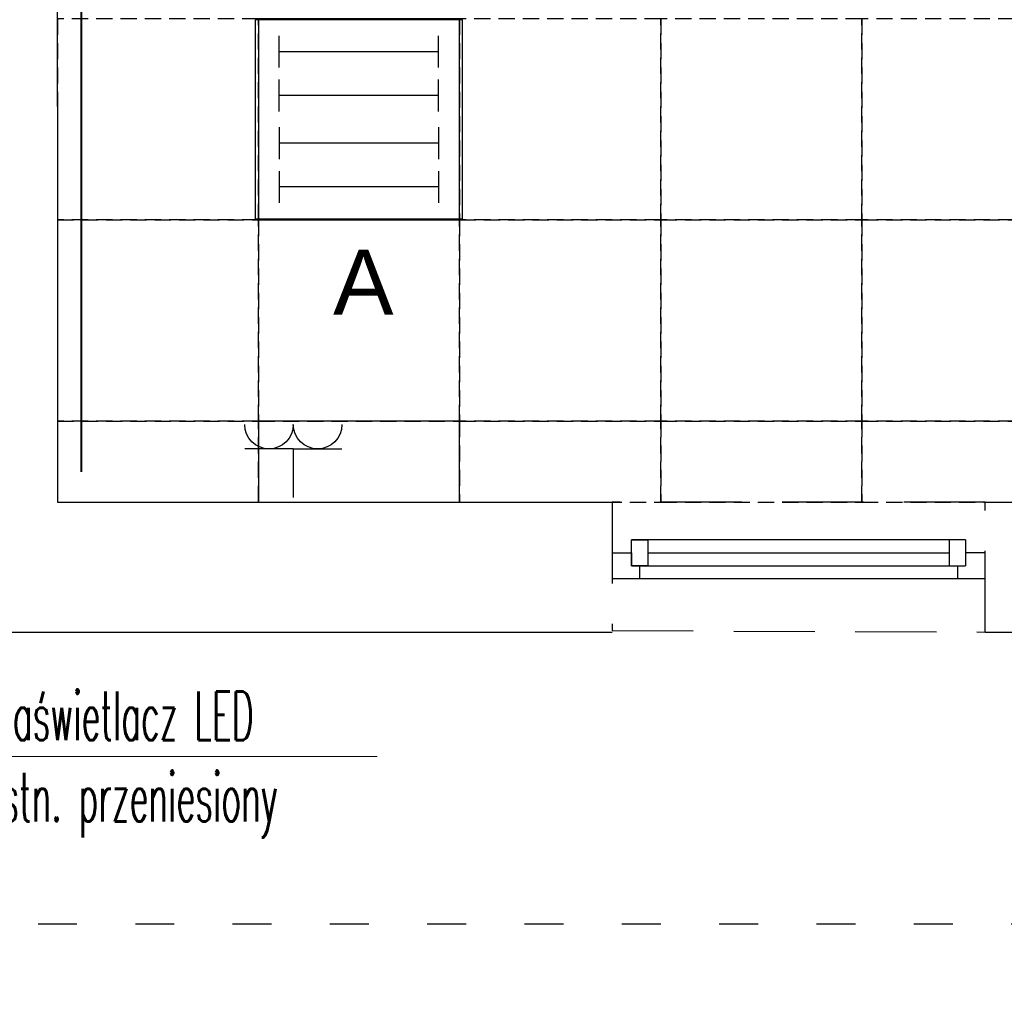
# Model space of a CAD drawing. Header units: millimetres. Extents: x 19325 to 32410, y -4876 to 2807.
# Tile 9 of 72: x 20447 to 20751, y -3290 to -2988. Entities that reach past the tile are written whole.
import ezdxf
from ezdxf import colors
from ezdxf.entities.mleader import LeaderData, LeaderLine
from ezdxf.enums import TextEntityAlignment as Align
from ezdxf.math import Vec2, Vec3

# ---------------------------------------------------------------- set-up
doc = ezdxf.new("R2010")
doc.units = ezdxf.units.MM
for name, pattern in [('ACAD_ISO03W100', [30, 12, -18]), ('DASHED', [0.75, 0.5, -0.25]), ('HIDDEN', [0.375, 0.25, -0.125])]:
    doc.linetypes.add(name, pattern=pattern)
for name, color, linetype, lineweight in [('.WK_WODA_OPIS', 7, 'Continuous', 13), ('2E_INSTA', 40, 'Continuous', 30), ('2E_OPRAWY', 40, 'Continuous', 30), ('AMATECH_OPRAWY AWARYJNE', 4, 'Continuous', 30)]:
    doc.layers.add(name, color=color, linetype=linetype, lineweight=lineweight)
for name, color, linetype in [('A_okno', 3, 'Continuous'), ('A_SC_MUROWANA_DZIAŁOWA', 42, 'Continuous'), ('A_scianazew', 42, 'Continuous'), ('A_SUFITY', 2, 'Continuous')]:
    doc.layers.add(name, color=color, linetype=linetype)
doc.styles.add('Opisowy', font='arial.ttf', dxfattribs={"width": 0.8})
doc.styles.add('PITSIMP8', font='pitsimp8')
doc.styles.add('WYMIARY', font='romans.shx', dxfattribs={"width": 0.7})

# ---------------------------------------------------------------- blocks, each defined once
blk = doc.blocks.new('_None')
blk = doc.blocks.new('2DEL_019')
for q in [(-2, 0), (0, -2), (2, 0)]:
    blk.add_line((0, 0), q)
for centre in [(-1, 1), (1, 1)]:
    blk.add_arc(centre, 1, 180, 0)
at = {"linetype": 'ByBlock', "style": 'PITSIMP8', "flags": 9}
for tag, p in [('RAUM/GRUPPE', (-0.164, 0.475)), ('BEZEICHNUNG', (-0.164, 0.495)), ('POS.NR.G-LV', (-0.164, 0.455)), ('FABRIKAT', (-0.164, 0.435)), ('TYP', (-0.164, 0.415)), ('SPANNUNG/FREQUENZ', (-0.164, 0.195)), ('VOLUMENSTROM', (-0.164, 0.355)), ('DRUCK/-STUFE', (-0.164, 0.335)), ('TEMPERATUR', (-0.164, 0.255)), ('ANSCHLUSS', (-0.164, 0.315)), ('SCHUTZART', (-0.164, 0.215)), ('DREHZAHL', (-0.164, 0.235)), ('KENNUNG', (-0.164, 0.395)), ('LEISTUNG', (-0.164, 0.375)), ('GROESSE', (-0.164, 0.295)), ('GEWICHT', (-0.164, 0.175)), ('FREI', (-0.164, 0.155)), ('FREI', (-0.164, 0.135)), ('FREI', (-0.164, 0.115)), ('DN', (-0.164, 0.275))]:
    blk.add_attdef(tag, text='', height=0.01, dxfattribs=at).set_placement(p, align=Align.MIDDLE)
blk = doc.blocks.new('2DEL_079')
at = {"color": 0}
for p, q in [((-0.3844, 0.26), (-0.3844, 0.42)), ((0.3844, 0.26), (0.3844, 0.42)), ((-0.3844, 0.04), (-0.3844, 0.2)), ((0.3844, 0.04), (0.3844, 0.2)), ((-0.3844, -0.04), (-0.3844, -0.2)), ((0.3844, -0.04), (0.3844, -0.2)), ((-0.3844, -0.26), (-0.3844, -0.42)), ((0.3844, -0.26), (0.3844, -0.42))]:
    blk.add_line(p, q, dxfattribs=at)
for p, q in [((-0.3844, 0.34), (0.3844, 0.34)), ((-0.3844, 0.12), (0.3844, 0.12)), ((-0.3844, -0.12), (0.3844, -0.12)), ((-0.3844, -0.34), (0.3844, -0.34))]:
    blk.add_line(p, q)
blk.add_lwpolyline([(-0.5, -0.5), (0.5, -0.5), (0.5, 0.5), (-0.5, 0.5)], close=True)
at = {"linetype": 'ByBlock', "style": 'PITSIMP8', "flags": 9}
for tag, p in [('RAUM/GRUPPE', (-0.2341, 0.1393)), ('BEZEICHNUNG', (-0.2341, 0.1593)), ('POS.NR.G-LV', (-0.2341, 0.1193)), ('FABRIKAT', (-0.2341, 0.0993)), ('KENNUNG', (-0.2341, 0.0593)), ('TYP', (-0.2341, 0.0793)), ('VOLUMENSTROM', (-0.2341, 0.0193)), ('DRUCK/-STUFE', (-0.2341, -0.0007)), ('LEISTUNG', (-0.2341, 0.0393)), ('ANSCHLUSS', (-0.2341, -0.0207)), ('GROESSE', (-0.2341, -0.0407)), ('TEMPERATUR', (-0.2341, -0.0807)), ('DREHZAHL', (-0.2341, -0.1007)), ('DN', (-0.2341, -0.0607)), ('SPANNUNG/FREQUENZ', (-0.2341, -0.1407)), ('SCHUTZART', (-0.2341, -0.1207)), ('GEWICHT', (-0.2341, -0.1607)), ('FREI', (-0.2341, -0.1807)), ('FREI', (-0.2341, -0.2007)), ('FREI', (-0.2341, -0.2207))]:
    blk.add_attdef(tag, text='', height=0.01, dxfattribs=at).set_placement(p, align=Align.MIDDLE)

msp = doc.modelspace()

# ---------------------------------------------------------------- linework, layer by layer
at = {"linetype": 'DASHED', "ltscale": 50}
msp.add_lwpolyline([(20629.98, -3136.47), (20629.98, -3176.05), (20744.98, -3176.47), (20744.98, -3136.47)], close=True, dxfattribs=at)
at = {"layer": 'A_okno'}
for p, q in [((20687.48, -3148.05, -0.02), (20635.97, -3148.05, 0)), ((20635.97, -3156.05, 0), (20635.97, -3148.05, 0)), ((20635.97, -3148.05, 0), (20640.97, -3148.05, 0)), ((20640.97, -3148.05, 0), (20640.97, -3151.55, 0)), ((20640.97, -3148.05, 0), (20640.97, -3156.05, 0)), ((20738.98, -3148.05, -0.05), (20687.48, -3148.05, -0.02)), ((20733.98, -3156.05, -0.04), (20733.98, -3148.05, -0.04)), ((20738.98, -3148.05, -0.04), (20738.98, -3156.05, -0.04)), ((20629.97, -3152.05, 0), (20635.97, -3152.05, 0)), ((20635.97, -3152.05, 0), (20635.97, -3156.05, 0)), ((20640.97, -3152.05, 0), (20687.48, -3152.05, -0.02)), ((20640.97, -3152.55, 0), (20640.97, -3156.05, 0)), ((20687.48, -3152.05, -0.02), (20733.98, -3152.05, -0.04)), ((20744.98, -3152.05, -0.04), (20738.98, -3152.05, -0.04)), ((20640.97, -3156.05, 0), (20635.97, -3156.05, 0)), ((20635.97, -3156.05, 0), (20687.48, -3156.05, -0.02)), ((20638.47, -3156.05, 0), (20638.47, -3160.05, 0)), ((20687.48, -3156.05, -0.02), (20738.98, -3156.05, -0.04)), ((20736.48, -3156.05, -0.04), (20736.48, -3160.05, -0.04)), ((20638.47, -3160.05, 0), (20629.97, -3160.05, 0)), ((20687.48, -3160.05, -0.02), (20638.47, -3160.05, 0)), ((20744.98, -3160.05, -0.05), (20687.48, -3160.05, -0.02))]:
    msp.add_line(p, q, dxfattribs=at)
at = {"layer": 'A_SC_MUROWANA_DZIAŁOWA', "linetype": 'ACAD_ISO03W100'}
msp.add_lwpolyline([(19883.01, -3266.41), (21030.34, -3266.41), (21030.34, -1447.29), (19883.01, -1447.29)], close=True, dxfattribs=at)
at = {"layer": 'A_SC_MUROWANA_DZIAŁOWA'}
msp.add_lwpolyline([(20458.98, -3014.47), (20458.98, -2755.47)], dxfattribs=at)
at = {"layer": 'A_scianazew'}
for p, q in [((20458.98, -3014.47), (20458.98, -3136.47)), ((20458.98, -3136.47), (20629.98, -3136.47))]:
    msp.add_line(p, q, dxfattribs=at)
for points in [[(20744.98, -3176.47), (20958.98, -3176.47), (20958.98, -2994.47)], [(20403.98, -3054.47), (20418.98, -3054.47), (20418.98, -3176.47), (20629.98, -3176.47)], [(20744.98, -3136.47), (20914.98, -3136.47)]]:
    msp.add_lwpolyline(points, dxfattribs=at)
at = {"layer": 'A_SUFITY', "color": 3, "linetype": 'HIDDEN', "ltscale": 20}
for points in [[(20458.98, -3049.47), (20520.98, -3049.47), (20520.98, -2987.47), (20458.98, -2987.47)], [(20582.98, -3049.47), (20644.98, -3049.47), (20644.98, -2987.47), (20582.98, -2987.47)], [(20644.98, -3049.47), (20706.98, -3049.47), (20706.98, -2987.47), (20644.98, -2987.47)], [(20706.98, -3049.47), (20768.98, -3049.47), (20768.98, -2987.47), (20706.98, -2987.47)], [(20582.98, -3111.47), (20644.98, -3111.47), (20644.98, -3049.47), (20582.98, -3049.47)], [(20644.98, -3111.47), (20706.98, -3111.47), (20706.98, -3049.47), (20644.98, -3049.47)], [(20706.98, -3111.47), (20768.98, -3111.47), (20768.98, -3049.47), (20706.98, -3049.47)], [(20582.98, -3136.47), (20644.98, -3136.47), (20644.98, -3111.47), (20582.98, -3111.47)], [(20644.98, -3136.47), (20706.98, -3136.47), (20706.98, -3111.47), (20644.98, -3111.47)], [(20706.98, -3136.47), (20768.98, -3136.47), (20768.98, -3111.47), (20706.98, -3111.47)]]:
    msp.add_lwpolyline(points, close=True, dxfattribs=at)
at = {"layer": 'A_SUFITY', "color": 3}
msp.add_lwpolyline([(20520.98, -3049.47), (20582.98, -3049.47), (20582.98, -2987.47), (20520.98, -2987.47)], close=True, dxfattribs=at)

# ---------------------------------------------------------------- block references
at = {"layer": '2E_OPRAWY', "xscale": 63.9, "yscale": 61.3, "zscale": 63.9, "rotation": 180.0000000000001}
msp.add_blockref('2DEL_079', (20551.93, -3018.48), dxfattribs=at)

# ---------------------------------------------------------------- next in the draw order: leaders
at = {"layer": '.WK_WODA_OPIS'}
ml = msp.add_multileader_mtext('Standard', dxfattribs=at)
ml.set_content('{\\W0.5;naświetlacz LED\\Pistn. przeniesiony}', color=256, style='WYMIARY')
ml.set_leader_properties(linetype='ByLayer', lineweight=-1)
ml.set_arrow_properties(name='NONE')
ml.build(insert=Vec2(0, 0))
ml.multileader.update_dxf_attribs({"text_left_attachment_type": 6, "text_right_attachment_type": 6, "text_top_attachment_type": 0, "text_bottom_attachment_type": 0, "dogleg_length": 86.36, "arrow_head_size": 5})
ctx = ml.context
ctx.base_point, ctx.char_height, ctx.arrow_head_size, ctx.landing_gap_size, ctx.plane_origin = Vec3(20437.88, -3214.82), 15, 5, 1.25, Vec3(-855827.93, 6519286.55)
ctx.left_attachment, ctx.right_attachment = 6, 6
notes = []
notes.append((ctx, [(1, (1, 1, 0), (20427.08, -3214.82), (1, 0), 10.8, [(0, [(20370.12, -3069.04)], 256, [])])]))
ctx.mtext.insert, ctx.mtext.line_spacing_style = Vec3(20439.13, -3194.82), 2
ctx.mtext.has_bg_fill, ctx.mtext.bg_color, ctx.mtext.bg_scale_factor, ctx.mtext.bg_transparency, ctx.mtext.use_window_bg_color = 1, -1027028792, 1.5, 0, 1
for ctx, leaders in notes:
    for number, flags, end, landing, length, lines in leaders:
        leader = LeaderData()
        leader.index, (leader.has_last_leader_line, leader.has_dogleg_vector, leader.attachment_direction) = number, flags
        leader.last_leader_point, leader.dogleg_vector, leader.dogleg_length = Vec3(end), Vec3(landing), length
        for number, points, colour, breaks in lines:
            line = LeaderLine()
            line.index, line.vertices, line.color, line.breaks = number, Vec3.list(points), colors.encode_raw_color(colour), breaks
            leader.lines.append(line)
        ctx.leaders.append(leader)

# ---------------------------------------------------------------- next in the draw order: linework, layer by layer
at = {"layer": 'A_SC_MUROWANA_DZIAŁOWA', "color": 2, "lineweight": 40}
msp.add_line((20466.28, -2425.49), (20466.28, -3127.13), dxfattribs=at)
at = {"layer": 'A_SUFITY', "color": 3, "linetype": 'HIDDEN', "ltscale": 20}
for points in [[(20458.98, -3111.47), (20520.98, -3111.47), (20520.98, -3049.47), (20458.98, -3049.47)], [(20520.98, -3111.47), (20582.98, -3111.47), (20582.98, -3049.47), (20520.98, -3049.47)], [(20458.98, -3136.47), (20520.98, -3136.47), (20520.98, -3111.47), (20458.98, -3111.47)]]:
    msp.add_lwpolyline(points, close=True, dxfattribs=at)
at = {"layer": 'A_SUFITY', "color": 3}
msp.add_lwpolyline([(20520.98, -3136.47), (20582.98, -3136.47), (20582.98, -3111.47), (20520.98, -3111.47)], close=True, dxfattribs=at)

# ---------------------------------------------------------------- next in the draw order: block references
at = {"layer": '2E_INSTA', "xscale": -7.5, "yscale": 7.5, "zscale": 7.5}
msp.add_blockref('2DEL_019', (20531.72, -3120.02, -0.52), dxfattribs=at)

# ---------------------------------------------------------------- next in the draw order: texts
at = {"layer": 'AMATECH_OPRAWY AWARYJNE', "linetype": 'ByBlock', "style": 'Opisowy'}
msp.add_text('A', height=20, dxfattribs=at).set_placement((20543.98, -3078.65, 0))

doc.saveas('drawing.dxf')
